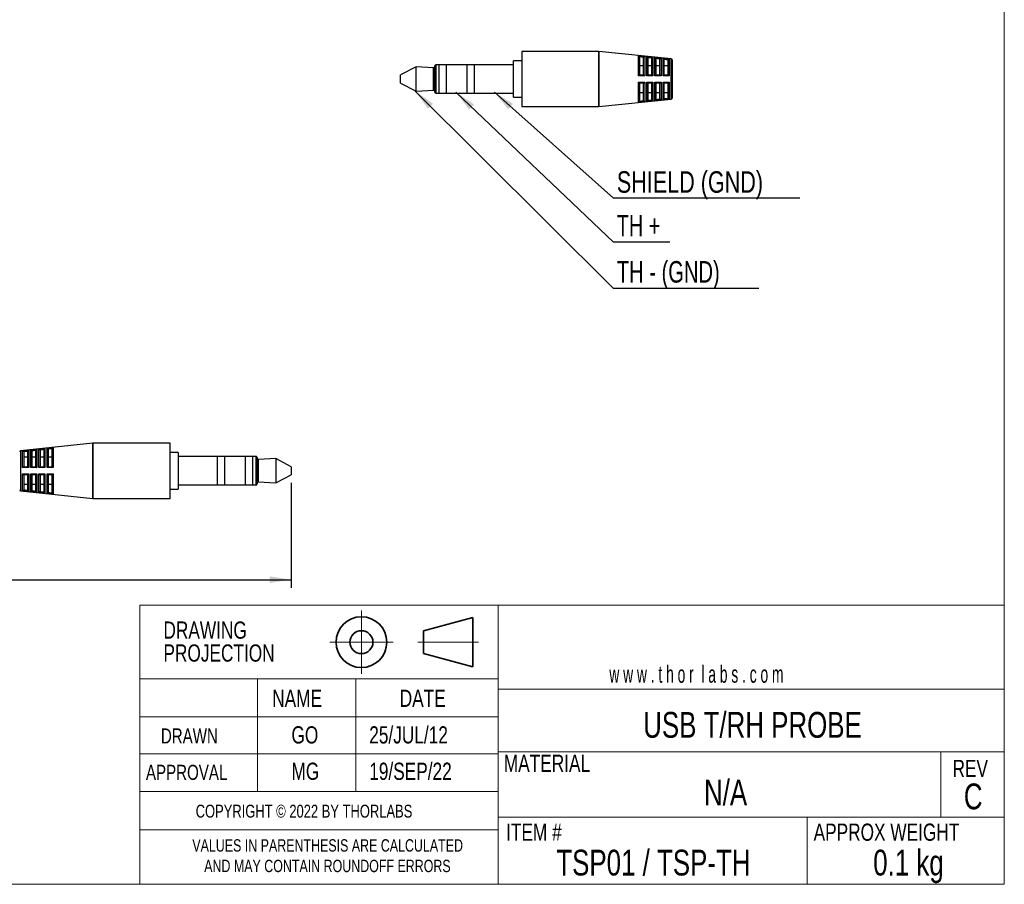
# Model space of a CAD drawing. Header units: inches. Extents: x 0.1 to 10.9, y 0 to 8.5.
# Tile 2 of 3: x 6.2 to 10.9, y 0 to 4.2. Entities that reach past the tile are written whole.
import ezdxf

# ---------------------------------------------------------------- set-up
doc = ezdxf.new("R2010")
doc.units = ezdxf.units.IN
doc.header["$MEASUREMENT"] = 0
doc.header["$PDSIZE"] = -1
doc.linetypes.add('CENTERX2', pattern=[0.8, 0.5, -0.1, 0.1, -0.1])
doc.layers.add('BESCHRIFTUNG', color=7, linetype='Continuous')
doc.styles.add('SLDTEXTSTYLE0', font='TXT', dxfattribs={"width": 0.75})
doc.styles.add('SLDTEXTSTYLE1', font='TXT', dxfattribs={"width": 0.6})
doc.styles.add('SLDTEXTSTYLE2', font='TXT', dxfattribs={"width": 0.7})
doc.styles.add('SLDTEXTSTYLE3', font='TXT', dxfattribs={"width": 0.6875})
doc.styles.add('SLDTEXTSTYLE4', font='TXT', dxfattribs={"width": 0.691176})
doc.dimstyles.new('SLDDIMSTYLE0', dxfattribs={"dimtxt": 0.18, "dimasz": 0.104167, "dimexe": 0, "dimexo": 0.0625, "dimgap": 0, "dimtad": 0, "dimtih": 1, "dimtoh": 1, "dimdec": 0, "dimrnd": 1e-09, "dimzin": 0, "dimdsep": 46, "dimtxsty": 'Standard', "dimsah": 1, "dimcen": 0.09, "dimadec": 0, "dimazin": 0, "dimtfac": 0.104167, "dimtdec": 0, "dimtofl": 0, "dimtmove": 0, "dimatfit": 3, "dimfxl": 1, "dimfrac": 2, "dimtolj": 1, "dimtzin": 0, "dimarcsym": 0})
doc.dimstyles.new('SLDDIMSTYLE7', dxfattribs={"dimtxt": 0.104167, "dimasz": 0.104167, "dimexe": 0, "dimexo": 0.0625, "dimgap": 0.026042, "dimtad": 0, "dimtih": 1, "dimtoh": 1, "dimrnd": 1e-09, "dimzin": 12, "dimdsep": 46, "dimtxsty": 'SLDTEXTSTYLE0', "dimsah": 1, "dimcen": 0.09, "dimadec": 0, "dimazin": 3, "dimtfac": 1, "dimtofl": 0, "dimtmove": 0, "dimatfit": 3, "dimfxl": 1, "dimfrac": 2, "dimtolj": 1, "dimtzin": 12, "dimarcsym": 0})

# ---------------------------------------------------------------- blocks, each defined once
blk = doc.blocks.new('Third Angle Projection Block')
at = {"color": 7, "linetype": 'CENTERX2', "lineweight": 18}
for p, q in [((3.9951, 0.9376), (3.9951, 0.5538)), ((3.8033, 0.7457), (4.187, 0.7457)), ((4.3361, 0.7457), (4.7029, 0.7457))]:
    blk.add_line(p, q, dxfattribs=at)
at = {"color": 7, "linetype": 'Continuous', "lineweight": 35}
for p, q in [((4.6701, 0.8957), (4.3701, 0.8153)), ((4.6701, 0.5957), (4.6701, 0.8957)), ((4.3701, 0.8153), (4.3701, 0.6761)), ((4.3701, 0.6761), (4.6701, 0.5957))]:
    blk.add_line(p, q, dxfattribs=at)
for radius in [0.1536, 0.0696]:
    blk.add_circle((3.9951, 0.7457), radius, dxfattribs=at)
at = {"color": 7, "linetype": 'Continuous', "lineweight": 0}
blk.add_point((3.9951, 0.7457), dxfattribs=at)
blk = doc.blocks.new('SW_NOTE_0_2')
at = {"layer": 'BESCHRIFTUNG', "color": 0}
blk.add_line((0.7031, 0), (0, 0), dxfattribs=at)
at = {"layer": 'BESCHRIFTUNG', "color": 0, "insert": (0.0159, 0.1326), "char_height": 0.10417, "attachment_point": 1, "style": 'SLDTEXTSTYLE2'}
blk.add_mtext('TH - (GND)', dxfattribs=at)
blk = doc.blocks.new('SW_NOTE_0_3')
at = {"layer": 'BESCHRIFTUNG', "color": 0}
blk.add_line((0.2727, 0), (0, 0), dxfattribs=at)
at = {"layer": 'BESCHRIFTUNG', "color": 0, "insert": (0.0159, 0.1322), "char_height": 0.10417, "attachment_point": 1, "style": 'SLDTEXTSTYLE3'}
blk.add_mtext('TH +', dxfattribs=at)
blk = doc.blocks.new('SW_NOTE_0_4')
at = {"layer": 'BESCHRIFTUNG', "color": 0}
blk.add_line((0.9021, 0), (0, 0), dxfattribs=at)
at = {"layer": 'BESCHRIFTUNG', "color": 0, "insert": (0.0159, 0.1312), "char_height": 0.104167, "attachment_point": 1, "style": 'SLDTEXTSTYLE0'}
blk.add_mtext('SHIELD (GND)', dxfattribs=at)
blk = doc.blocks.new('_D_8')
at = {"layer": 'BESCHRIFTUNG', "color": 7}
for p, q in [((1.1983, 1.9571), (1.1983, 1.4708)), ((7.4908, 1.9787), (7.4908, 1.4708)), ((1.1983, 1.5102), (7.4908, 1.5102))]:
    blk.add_line(p, q, dxfattribs=at)
for points in [[(1.1983, 1.5102), (1.3025, 1.4942), (1.3025, 1.5262)], [(7.4908, 1.5102), (7.3866, 1.5262), (7.3866, 1.4942)]]:
    blk.add_solid(points, dxfattribs=at)
at = {"layer": 'BESCHRIFTUNG', "color": 7, "insert": (3.1479, 1.6445), "char_height": 0.104167, "attachment_point": 1, "style": 'SLDTEXTSTYLE4'}
blk.add_mtext('~ 60 INCH [1.5 m]', dxfattribs=at)

msp = doc.modelspace()

# ---------------------------------------------------------------- linework, layer by layer
at = {"color": 7, "linetype": 'Continuous', "lineweight": 18}
for p, q in [((10.9445, 0.0356), (10.9445, 8.4506)), ((10.9445, 1.3874), (10.9445, 1.9698)), ((6.7572, 0.2977), (6.7572, 1.3874)), ((6.7572, 1.3874), (8.4938, 1.3874)), ((8.4938, 1.3874), (8.4938, 0.0356)), ((8.4938, 1.3874), (10.9445, 1.3874)), ((6.7572, 0.4841), (6.7572, 1.0302)), ((6.7572, 0.0356), (6.7572, 1.0302)), ((8.4938, 1.0302), (6.7572, 1.0302)), ((7.3281, 1.0302), (7.3281, 0.4841)), ((7.8037, 1.0302), (7.8037, 0.4841)), ((8.4938, 0.98), (10.9445, 0.98)), ((8.4938, 0.846), (6.7572, 0.846)), ((8.4938, 0.6756), (10.9445, 0.6756)), ((10.6365, 0.6756), (10.6365, 0.3599)), ((8.4938, 0.6662), (6.7572, 0.6662)), ((8.4938, 0.4841), (6.7572, 0.4841)), ((6.7572, 0.4841), (6.7572, 0.2977)), ((8.4938, 0.3599), (10.9445, 0.3599)), ((9.9901, 0.3599), (9.9901, 0.0356)), ((6.7572, 0.2977), (8.4938, 0.2977)), ((10.9445, 0.0356), (0.0622, 0.0356))]:
    msp.add_line(p, q, dxfattribs=at)
at = {"color": 7, "linetype": 'Continuous', "lineweight": 25}
for p, q in [((8.9808, 4.0695), (8.6071, 4.0695)), ((8.6071, 4.0695), (8.6071, 3.8018)), ((8.9808, 3.9356), (8.9808, 4.0695)), ((9.331, 4.0327), (8.9814, 4.0694)), ((8.9814, 4.0694), (8.9814, 3.9356)), ((8.6071, 4.0242), (8.5677, 4.0242)), ((8.5677, 3.9356), (8.5677, 4.0242)), ((9.1735, 3.951), (9.1735, 4.0482)), ((9.178, 4.0426), (9.178, 3.9553)), ((9.1976, 3.9553), (9.1976, 4.0394)), ((9.2031, 4.0451), (9.2031, 3.9511)), ((9.2129, 3.9511), (9.2129, 4.044)), ((9.2173, 4.0383), (9.2173, 3.9553)), ((9.237, 3.9553), (9.237, 4.0352)), ((9.2424, 4.0409), (9.2424, 3.9511)), ((9.2523, 3.9511), (9.2523, 4.0398)), ((9.2567, 4.0341), (9.2567, 3.9553)), ((9.2764, 3.9553), (9.2764, 4.031)), ((9.2818, 4.0367), (9.2818, 3.9511)), ((9.2917, 3.9511), (9.2917, 4.0356)), ((9.2961, 4.0299), (9.2961, 3.9553)), ((9.3158, 3.9553), (9.3158, 4.0267)), ((9.3212, 4.0325), (9.3212, 3.9511)), ((9.331, 3.9356), (9.331, 4.0327)), ((9.3354, 4.0278), (9.3354, 3.8434)), ((8.0953, 3.9947), (8.0205, 3.9553)), ((8.1806, 3.9898), (8.0953, 3.9947)), ((8.0953, 3.9356), (8.0953, 3.9947)), ((8.1806, 3.9356), (8.1806, 3.9898)), ((8.1858, 3.9356), (8.1858, 3.9996)), ((8.2055, 4.0045), (8.1908, 4.0045)), ((8.1908, 4.0045), (8.1908, 3.9356)), ((8.2429, 4.0045), (8.2055, 4.0045)), ((8.2055, 4.0045), (8.2055, 3.8667)), ((8.3413, 4.0045), (8.2429, 4.0045)), ((8.2429, 3.9356), (8.2429, 4.0045)), ((8.3787, 4.0045), (8.3413, 4.0045)), ((8.3413, 4.0045), (8.3413, 3.8667)), ((8.5677, 4.0045), (8.3787, 4.0045)), ((8.3787, 3.9356), (8.3787, 4.0045)), ((9.178, 4.0016), (9.1976, 4.0016)), ((9.2173, 4.0016), (9.237, 4.0016)), ((9.2567, 4.0016), (9.2764, 4.0016)), ((9.2961, 4.0016), (9.3158, 4.0016)), ((8.0205, 3.9356), (8.0205, 3.9553)), ((8.0205, 3.9159), (8.0205, 3.9356)), ((8.0205, 3.9159), (8.0953, 3.8766)), ((8.0953, 3.8766), (8.0953, 3.9356)), ((8.1806, 3.8814), (8.1806, 3.9356)), ((8.1858, 3.8716), (8.1858, 3.9356)), ((8.1908, 3.9356), (8.1908, 3.8667)), ((8.2429, 3.8667), (8.2429, 3.9356)), ((8.3787, 3.8667), (8.3787, 3.9356)), ((8.5677, 3.847), (8.5677, 3.9356)), ((8.9808, 3.8018), (8.9808, 3.9356)), ((8.9814, 3.9356), (8.9814, 3.8018)), ((9.1735, 3.823), (9.1735, 3.9202)), ((9.1779, 3.9553), (9.1978, 3.9553)), ((9.1978, 3.9159), (9.1779, 3.9159)), ((9.178, 3.9159), (9.178, 3.8287)), ((9.1976, 3.8318), (9.1976, 3.9159)), ((9.2031, 3.9202), (9.2031, 3.8262)), ((9.2129, 3.8272), (9.2129, 3.9202)), ((9.2173, 3.9553), (9.2372, 3.9553)), ((9.2173, 3.9159), (9.2173, 3.8329)), ((9.2372, 3.9159), (9.2173, 3.9159)), ((9.237, 3.836), (9.237, 3.9159)), ((9.2424, 3.9201), (9.2424, 3.8304)), ((9.2523, 3.8314), (9.2523, 3.9201)), ((9.2567, 3.9553), (9.2766, 3.9553)), ((9.2567, 3.9159), (9.2567, 3.8371)), ((9.2766, 3.9159), (9.2567, 3.9159)), ((9.2764, 3.8403), (9.2764, 3.9159)), ((9.2818, 3.9201), (9.2818, 3.8345)), ((9.2917, 3.8356), (9.2917, 3.9201)), ((9.2961, 3.9553), (9.316, 3.9553)), ((9.2961, 3.9159), (9.2961, 3.8413)), ((9.316, 3.9159), (9.2961, 3.9159)), ((9.3158, 3.8445), (9.3158, 3.9159)), ((9.3212, 3.9201), (9.3212, 3.8387)), ((9.331, 3.8385), (9.331, 3.9356)), ((8.0953, 3.8766), (8.1806, 3.8814)), ((8.1908, 3.8667), (8.2055, 3.8667)), ((8.2055, 3.8667), (8.2429, 3.8667)), ((8.2429, 3.8667), (8.3413, 3.8667)), ((8.3413, 3.8667), (8.3787, 3.8667)), ((8.3787, 3.8667), (8.5677, 3.8667)), ((9.178, 3.8696), (9.1976, 3.8696)), ((9.2173, 3.8696), (9.237, 3.8696)), ((9.2567, 3.8696), (9.2764, 3.8696)), ((9.2961, 3.8696), (9.3158, 3.8696)), ((8.5677, 3.847), (8.6071, 3.847)), ((8.9814, 3.8018), (9.331, 3.8385)), ((8.6071, 3.8018), (8.9808, 3.8018)), ((6.5299, 2.1716), (6.1802, 2.1349)), ((6.2983, 2.1462), (6.2983, 2.0532)), ((6.3082, 2.0532), (6.3082, 2.1472)), ((6.3377, 2.1504), (6.3377, 2.0532)), ((6.5299, 1.9039), (6.5299, 2.1716)), ((6.9042, 2.1716), (6.5304, 2.1716)), ((6.5304, 2.1716), (6.5304, 1.9039)), ((6.9042, 2.0378), (6.9042, 2.1716)), ((6.1802, 2.1349), (6.1802, 1.9407)), ((6.1901, 2.0533), (6.1901, 2.1346)), ((6.1953, 2.1303), (6.1955, 2.1289)), ((6.1955, 2.1289), (6.1955, 2.0575)), ((6.2152, 2.1038), (6.1955, 2.1038)), ((6.2152, 2.1321), (6.2152, 2.1324)), ((6.2152, 2.0575), (6.2152, 2.1321)), ((6.2196, 2.1378), (6.2196, 2.0533)), ((6.2294, 2.0533), (6.2294, 2.1388)), ((6.2347, 2.1345), (6.2349, 2.1331)), ((6.2349, 2.1331), (6.2349, 2.0575)), ((6.2546, 2.1038), (6.2349, 2.1038)), ((6.2546, 2.1363), (6.2546, 2.1366)), ((6.2546, 2.0575), (6.2546, 2.1363)), ((6.259, 2.142), (6.259, 2.0533)), ((6.2688, 2.0532), (6.2688, 2.143)), ((6.2741, 2.1387), (6.2742, 2.1373)), ((6.2742, 2.1373), (6.2742, 2.0575)), ((6.2939, 2.1038), (6.2742, 2.1038)), ((6.2939, 2.1405), (6.2939, 2.1408)), ((6.2939, 2.0575), (6.2939, 2.1405)), ((6.3134, 2.1429), (6.3136, 2.1416)), ((6.3136, 2.1416), (6.3136, 2.0575)), ((6.3333, 2.1038), (6.3136, 2.1038)), ((6.3333, 2.1447), (6.3333, 2.145)), ((6.3333, 2.0575), (6.3333, 2.1447)), ((6.9435, 2.1264), (6.9042, 2.1264)), ((6.9435, 2.1264), (6.9435, 1.9492)), ((7.1325, 2.1067), (6.9435, 2.1067)), ((7.1699, 2.1067), (7.1325, 2.1067)), ((7.1325, 2.1067), (7.1325, 1.9689)), ((7.2683, 2.1067), (7.1699, 2.1067)), ((7.1699, 2.0378), (7.1699, 2.1067)), ((7.3057, 2.1067), (7.2683, 2.1067)), ((7.2683, 2.1067), (7.2683, 1.9689)), ((7.3205, 2.1067), (7.3057, 2.1067)), ((7.3057, 2.0378), (7.3057, 2.1067)), ((7.3205, 1.9689), (7.3205, 2.1067)), ((7.3254, 2.1017), (7.3254, 1.9738)), ((6.1953, 2.0575), (6.2152, 2.0575)), ((6.2347, 2.0575), (6.2546, 2.0575)), ((6.2741, 2.0575), (6.2939, 2.0575)), ((6.3134, 2.0575), (6.3333, 2.0575)), ((7.416, 2.0968), (7.3306, 2.092)), ((7.3306, 2.092), (7.3306, 1.9835)), ((7.4908, 2.0575), (7.416, 2.0968)), ((7.416, 2.0968), (7.416, 1.9787)), ((7.4908, 2.0575), (7.4908, 2.0181)), ((6.1901, 1.9409), (6.1901, 2.0222)), ((6.2152, 2.0181), (6.1953, 2.0181)), ((6.1955, 2.0181), (6.1955, 1.9467)), ((6.2152, 1.9435), (6.2152, 2.0181)), ((6.2196, 2.0223), (6.2196, 1.9378)), ((6.2294, 1.9367), (6.2294, 2.0223)), ((6.2546, 2.0181), (6.2347, 2.0181)), ((6.2349, 2.0181), (6.2349, 1.9424)), ((6.2546, 1.9393), (6.2546, 2.0181)), ((6.259, 2.0223), (6.259, 1.9336)), ((6.2688, 1.9325), (6.2688, 2.0223)), ((6.2939, 2.0181), (6.2741, 2.0181)), ((6.2742, 2.0181), (6.2742, 1.9382)), ((6.2939, 1.935), (6.2939, 2.0181)), ((6.2983, 2.0223), (6.2983, 1.9294)), ((6.3082, 1.9283), (6.3082, 2.0223)), ((6.3333, 2.0181), (6.3134, 2.0181)), ((6.3136, 2.0181), (6.3136, 1.934)), ((6.3333, 1.9308), (6.3333, 2.0181)), ((6.3377, 2.0223), (6.3377, 1.9252)), ((6.9042, 1.9039), (6.9042, 2.0378)), ((7.1699, 1.9689), (7.1699, 2.0378)), ((7.3057, 1.9689), (7.3057, 2.0378)), ((7.416, 1.9787), (7.4908, 2.0181)), ((6.2152, 1.9717), (6.1955, 1.9717)), ((6.2546, 1.9717), (6.2349, 1.9717)), ((6.2939, 1.9717), (6.2742, 1.9717)), ((6.3333, 1.9717), (6.3136, 1.9717)), ((6.9435, 1.9689), (7.1325, 1.9689)), ((7.1325, 1.9689), (7.1699, 1.9689)), ((7.1699, 1.9689), (7.2683, 1.9689)), ((7.2683, 1.9689), (7.3057, 1.9689)), ((7.3057, 1.9689), (7.3205, 1.9689)), ((7.3306, 1.9835), (7.416, 1.9787)), ((6.1802, 1.9407), (6.5299, 1.9039)), ((6.1955, 1.9467), (6.1953, 1.9452)), ((6.2152, 1.9431), (6.2152, 1.9435)), ((6.2349, 1.9424), (6.2347, 1.941)), ((6.2546, 1.9389), (6.2546, 1.9393)), ((6.2742, 1.9382), (6.2741, 1.9369)), ((6.2939, 1.9347), (6.2939, 1.935)), ((6.3136, 1.934), (6.3134, 1.9327)), ((6.3333, 1.9306), (6.3333, 1.9308)), ((6.9042, 1.9492), (6.9435, 1.9492)), ((6.5304, 1.9039), (6.9042, 1.9039))]:
    msp.add_line(p, q, dxfattribs=at)
at = {"color": 7, "linetype": 'Continuous', "lineweight": 25, "flags": 128}
for points in [[(9.1735, 4.0482), (9.1833, 4.0471), (9.2031, 4.0451)], [(9.1978, 4.0407), (9.1976, 4.0407), (9.1876, 4.0418), (9.178, 4.0428), (9.1779, 4.0428)], [(9.2129, 4.044), (9.2227, 4.043), (9.2424, 4.0409)], [(9.2372, 4.0365), (9.237, 4.0365), (9.2265, 4.0377), (9.2173, 4.0386), (9.2173, 4.0386)], [(9.2523, 4.0398), (9.2621, 4.0388), (9.2818, 4.0367)], [(9.2766, 4.0323), (9.2764, 4.0324), (9.2654, 4.0335), (9.2567, 4.0345), (9.2567, 4.0345)], [(9.2917, 4.0356), (9.3014, 4.0346), (9.3212, 4.0325)], [(9.316, 4.0282), (9.3158, 4.0282), (9.3061, 4.0292), (9.2961, 4.0303), (9.2961, 4.0303)], [(9.2031, 3.9511), (9.1933, 3.9511), (9.1735, 3.951)], [(9.1735, 3.9202), (9.1833, 3.9202), (9.2031, 3.9202)], [(9.2424, 3.9511), (9.2327, 3.9511), (9.2129, 3.9511)], [(9.2129, 3.9202), (9.2227, 3.9201), (9.2424, 3.9201)], [(9.2818, 3.9511), (9.272, 3.9511), (9.2523, 3.9511)], [(9.2523, 3.9201), (9.2621, 3.9201), (9.2818, 3.9201)], [(9.3212, 3.9511), (9.3114, 3.9511), (9.2917, 3.9511)], [(9.2917, 3.9201), (9.3014, 3.9201), (9.3212, 3.9201)], [(9.2031, 3.8262), (9.1933, 3.8251), (9.1735, 3.823)], [(9.1779, 3.8284), (9.178, 3.8284), (9.1876, 3.8294), (9.1976, 3.8305), (9.1978, 3.8305)], [(9.2424, 3.8304), (9.2327, 3.8293), (9.2129, 3.8272)], [(9.2173, 3.8326), (9.2173, 3.8326), (9.2265, 3.8336), (9.237, 3.8347), (9.2372, 3.8347)], [(9.2818, 3.8345), (9.272, 3.8335), (9.2523, 3.8314)], [(9.2567, 3.8368), (9.2567, 3.8368), (9.2654, 3.8377), (9.2764, 3.8389), (9.2766, 3.8389)], [(9.3212, 3.8387), (9.3114, 3.8377), (9.2917, 3.8356)], [(9.2961, 3.8409), (9.2961, 3.8409), (9.3061, 3.842), (9.3158, 3.843), (9.316, 3.8431)], [(6.2688, 2.143), (6.2786, 2.1441), (6.2983, 2.1462)], [(6.3082, 2.1472), (6.318, 2.1483), (6.3377, 2.1504)], [(6.1901, 2.1346), (6.1999, 2.1357), (6.2196, 2.1378)], [(6.2294, 2.1388), (6.2392, 2.1399), (6.259, 2.142)], [(6.2196, 2.0533), (6.2098, 2.0533), (6.1901, 2.0533)], [(6.259, 2.0533), (6.2492, 2.0533), (6.2294, 2.0533)], [(6.2983, 2.0532), (6.2886, 2.0532), (6.2688, 2.0532)], [(6.3377, 2.0532), (6.3279, 2.0532), (6.3082, 2.0532)], [(6.1901, 2.0222), (6.1999, 2.0222), (6.2196, 2.0223)], [(6.2294, 2.0223), (6.2392, 2.0223), (6.259, 2.0223)], [(6.2688, 2.0223), (6.2786, 2.0223), (6.2983, 2.0223)], [(6.3082, 2.0223), (6.318, 2.0223), (6.3377, 2.0223)], [(6.2196, 1.9378), (6.2098, 1.9388), (6.1901, 1.9409)], [(6.259, 1.9336), (6.2492, 1.9346), (6.2294, 1.9367)], [(6.2983, 1.9294), (6.2886, 1.9304), (6.2688, 1.9325)], [(6.3377, 1.9252), (6.3279, 1.9262), (6.3082, 1.9283)]]:
    msp.add_lwpolyline(points, dxfattribs=at)
at = {"color": 7, "linetype": 'Continuous', "lineweight": 25}
for centre, radius, start, end in [((8.9808, 4.0645), 0.00492, 84, 90), ((9.3305, 4.0278), 0.00492, 0, 84), ((8.1809, 3.9948), 0.00492, 266.765, 0), ((8.1908, 3.9996), 0.00492, 90, 180), ((8.1809, 3.8765), 0.00492, 0, 93.235), ((8.1908, 3.8716), 0.00492, 180, 270), ((9.3305, 3.8434), 0.00492, 276, 0), ((8.9808, 3.8067), 0.00492, 270, 276), ((6.5304, 2.1667), 0.00488, 89.9818, 96.0239), ((6.1807, 2.13), 0.00492, 96.0158, 179.9824), ((7.3205, 2.1017), 0.00492, 359.9887, 90.0071), ((7.3304, 2.0969), 0.00492, 180.014, 273.234), ((7.3205, 1.9738), 0.00492, 269.9929, 0.0113), ((7.3304, 1.9786), 0.00492, 86.766, 179.986), ((6.1807, 1.9456), 0.00492, 180.0176, 263.9842), ((6.5304, 1.9088), 0.00488, 263.9761, 270.0182)]:
    msp.add_arc(centre, radius, start, end, dxfattribs=at)
for points, knots in [([(9.1779, 4.0428), (9.1779, 4.0443), (9.1772, 4.0456), (9.1755, 4.0474), (9.1746, 4.0479), (9.1735, 4.0482)], [0, 0, 0, 0, 0.5, 0.5, 1, 1, 1, 1]), ([(9.1978, 4.0407), (9.1982, 4.0421), (9.1991, 4.0432), (9.201, 4.0447), (9.2021, 4.045), (9.2031, 4.0451)], [0, 0, 0, 0, 0.5, 0.5, 1, 1, 1, 1]), ([(9.2173, 4.0386), (9.2172, 4.0401), (9.2165, 4.0414), (9.2149, 4.0432), (9.2139, 4.0438), (9.2129, 4.044)], [0, 0, 0, 0, 0.5, 0.5, 1, 1, 1, 1]), ([(9.2372, 4.0365), (9.2376, 4.0379), (9.2385, 4.0391), (9.2404, 4.0405), (9.2414, 4.0408), (9.2424, 4.0409)], [0, 0, 0, 0, 0.5, 0.5, 1, 1, 1, 1]), ([(9.2567, 4.0345), (9.2566, 4.0359), (9.2559, 4.0372), (9.2543, 4.039), (9.2533, 4.0396), (9.2523, 4.0398)], [0, 0, 0, 0, 0.5, 0.5, 1, 1, 1, 1]), ([(9.2766, 4.0323), (9.277, 4.0337), (9.2779, 4.0349), (9.2798, 4.0363), (9.2808, 4.0366), (9.2818, 4.0367)], [0, 0, 0, 0, 0.5, 0.5, 1, 1, 1, 1]), ([(9.2961, 4.0303), (9.2959, 4.0317), (9.2953, 4.033), (9.2936, 4.0348), (9.2927, 4.0354), (9.2917, 4.0356)], [0, 0, 0, 0, 0.5, 0.5, 1, 1, 1, 1]), ([(9.316, 4.0282), (9.3164, 4.0295), (9.3173, 4.0306), (9.3192, 4.0321), (9.3202, 4.0324), (9.3212, 4.0325)], [0, 0, 0, 0, 0.5, 0.5, 1, 1, 1, 1]), ([(9.1779, 3.9553), (9.1779, 3.9553), (9.1772, 3.9547), (9.1755, 3.9531), (9.1746, 3.9521), (9.1735, 3.951)], [0, 0, 0, 0, 0.5, 0.5, 1, 1, 1, 1]), ([(9.1779, 3.9159), (9.1779, 3.9159), (9.1772, 3.9166), (9.1755, 3.9182), (9.1746, 3.9192), (9.1735, 3.9202)], [0, 0, 0, 0, 0.5, 0.5, 1, 1, 1, 1]), ([(9.1978, 3.9553), (9.1982, 3.9553), (9.1991, 3.9547), (9.201, 3.9531), (9.2021, 3.9521), (9.2031, 3.9511)], [0, 0, 0, 0, 0.5, 0.5, 1, 1, 1, 1]), ([(9.1978, 3.9159), (9.1982, 3.9159), (9.1991, 3.9166), (9.201, 3.9181), (9.2021, 3.9191), (9.2031, 3.9202)], [0, 0, 0, 0, 0.5, 0.5, 1, 1, 1, 1]), ([(9.2173, 3.9553), (9.2172, 3.9553), (9.2165, 3.9547), (9.2149, 3.9531), (9.2139, 3.9521), (9.2129, 3.9511)], [0, 0, 0, 0, 0.5, 0.5, 1, 1, 1, 1]), ([(9.2173, 3.9159), (9.2172, 3.9159), (9.2165, 3.9166), (9.2149, 3.9181), (9.2139, 3.9191), (9.2129, 3.9202)], [0, 0, 0, 0, 0.5, 0.5, 1, 1, 1, 1]), ([(9.2372, 3.9553), (9.2376, 3.9553), (9.2385, 3.9547), (9.2404, 3.9531), (9.2414, 3.9521), (9.2424, 3.9511)], [0, 0, 0, 0, 0.5, 0.5, 1, 1, 1, 1]), ([(9.2372, 3.9159), (9.2376, 3.9159), (9.2385, 3.9165), (9.2404, 3.9181), (9.2414, 3.9191), (9.2424, 3.9201)], [0, 0, 0, 0, 0.5, 0.5, 1, 1, 1, 1]), ([(9.2567, 3.9553), (9.2566, 3.9553), (9.2559, 3.9547), (9.2543, 3.9531), (9.2533, 3.9521), (9.2523, 3.9511)], [0, 0, 0, 0, 0.5, 0.5, 1, 1, 1, 1]), ([(9.2567, 3.9159), (9.2566, 3.9159), (9.2559, 3.9166), (9.2543, 3.9181), (9.2533, 3.9191), (9.2523, 3.9201)], [0, 0, 0, 0, 0.5, 0.5, 1, 1, 1, 1]), ([(9.2766, 3.9553), (9.277, 3.9553), (9.2779, 3.9547), (9.2798, 3.9531), (9.2808, 3.9521), (9.2818, 3.9511)], [0, 0, 0, 0, 0.5, 0.5, 1, 1, 1, 1]), ([(9.2766, 3.9159), (9.277, 3.9159), (9.2779, 3.9165), (9.2798, 3.9181), (9.2808, 3.9191), (9.2818, 3.9201)], [0, 0, 0, 0, 0.5, 0.5, 1, 1, 1, 1]), ([(9.2961, 3.9553), (9.2959, 3.9553), (9.2953, 3.9547), (9.2936, 3.9531), (9.2927, 3.9521), (9.2917, 3.9511)], [0, 0, 0, 0, 0.5, 0.5, 1, 1, 1, 1]), ([(9.2961, 3.9159), (9.2959, 3.9159), (9.2953, 3.9165), (9.2936, 3.9181), (9.2927, 3.9191), (9.2917, 3.9201)], [0, 0, 0, 0, 0.5, 0.5, 1, 1, 1, 1]), ([(9.316, 3.9553), (9.3164, 3.9553), (9.3173, 3.9547), (9.3192, 3.9531), (9.3202, 3.9522), (9.3212, 3.9511)], [0, 0, 0, 0, 0.5, 0.5, 1, 1, 1, 1]), ([(9.316, 3.9159), (9.3164, 3.9159), (9.3173, 3.9165), (9.3192, 3.9181), (9.3202, 3.9191), (9.3212, 3.9201)], [0, 0, 0, 0, 0.5, 0.5, 1, 1, 1, 1]), ([(9.1779, 3.8284), (9.1779, 3.8269), (9.1772, 3.8256), (9.1755, 3.8238), (9.1746, 3.8233), (9.1735, 3.823)], [0, 0, 0, 0, 0.5, 0.5, 1, 1, 1, 1]), ([(9.1978, 3.8305), (9.1982, 3.8291), (9.1991, 3.828), (9.201, 3.8266), (9.2021, 3.8262), (9.2031, 3.8262)], [0, 0, 0, 0, 0.5, 0.5, 1, 1, 1, 1]), ([(9.2173, 3.8326), (9.2172, 3.8311), (9.2165, 3.8298), (9.2149, 3.828), (9.2139, 3.8275), (9.2129, 3.8272)], [0, 0, 0, 0, 0.5, 0.5, 1, 1, 1, 1]), ([(9.2372, 3.8347), (9.2376, 3.8333), (9.2385, 3.8322), (9.2404, 3.8307), (9.2414, 3.8304), (9.2424, 3.8304)], [0, 0, 0, 0, 0.5, 0.5, 1, 1, 1, 1]), ([(9.2567, 3.8368), (9.2566, 3.8353), (9.2559, 3.834), (9.2543, 3.8322), (9.2533, 3.8317), (9.2523, 3.8314)], [0, 0, 0, 0, 0.5, 0.5, 1, 1, 1, 1]), ([(9.2766, 3.8389), (9.277, 3.8375), (9.2779, 3.8364), (9.2798, 3.8349), (9.2808, 3.8346), (9.2818, 3.8345)], [0, 0, 0, 0, 0.5, 0.5, 1, 1, 1, 1]), ([(9.2961, 3.8409), (9.2959, 3.8395), (9.2953, 3.8382), (9.2936, 3.8364), (9.2927, 3.8359), (9.2917, 3.8356)], [0, 0, 0, 0, 0.5, 0.5, 1, 1, 1, 1]), ([(9.316, 3.8431), (9.3164, 3.8417), (9.3173, 3.8406), (9.3192, 3.8392), (9.3202, 3.8388), (9.3212, 3.8387)], [0, 0, 0, 0, 0.5, 0.5, 1, 1, 1, 1]), ([(6.2939, 2.1408), (6.294, 2.1413), (6.2941, 2.1422), (6.2948, 2.1437), (6.2961, 2.1451), (6.2974, 2.1459), (6.2982, 2.1461), (6.2983, 2.1462), (6.2983, 2.1462)], [0, 0, 0, 0, 0.198353, 0.384029, 0.648007, 0.956925, 0.991125, 1, 1, 1, 1]), ([(6.3082, 2.1472), (6.3082, 2.1472), (6.3083, 2.1472), (6.3092, 2.1471), (6.3106, 2.1467), (6.312, 2.1455), (6.313, 2.1442), (6.3133, 2.1433), (6.3134, 2.1429)], [0, 0, 0, 0, 0.00875, 0.046753, 0.348079, 0.609406, 0.798182, 1, 1, 1, 1]), ([(6.3333, 2.145), (6.3334, 2.1455), (6.3335, 2.1464), (6.3342, 2.1478), (6.3354, 2.1493), (6.3367, 2.1501), (6.3376, 2.1503), (6.3377, 2.1503), (6.3377, 2.1504)], [0, 0, 0, 0, 0.1969685, 0.3813552, 0.6427926, 0.9500483, 0.9914617, 1, 1, 1, 1]), ([(6.1901, 2.1346), (6.1901, 2.1346), (6.1909, 2.1346), (6.1923, 2.1341), (6.1938, 2.133), (6.1948, 2.1317), (6.1951, 2.1308), (6.1953, 2.1303)], [0, 0, 0, 0, 0.008841, 0.329458, 0.599059, 0.79275, 1, 1, 1, 1]), ([(6.2152, 2.1324), (6.2152, 2.1324), (6.2118, 2.132), (6.2053, 2.1314), (6.1986, 2.1307), (6.1954, 2.1303), (6.1953, 2.1303)], [0, 0, 0, 0, 0.000591, 0.506839, 0.989858, 1, 1, 1, 1]), ([(6.2152, 2.1324), (6.2153, 2.1329), (6.2154, 2.1339), (6.2162, 2.1353), (6.2174, 2.1368), (6.2188, 2.1376), (6.2196, 2.1378), (6.2196, 2.1378)], [0, 0, 0, 0, 0.201724, 0.390478, 0.660413, 0.991364, 1, 1, 1, 1]), ([(6.2294, 2.1388), (6.2295, 2.1388), (6.2303, 2.1388), (6.2317, 2.1383), (6.2332, 2.1372), (6.2342, 2.1359), (6.2345, 2.135), (6.2347, 2.1345)], [0, 0, 0, 0, 0.00881, 0.335872, 0.60271, 0.794611, 1, 1, 1, 1]), ([(6.2546, 2.1366), (6.2546, 2.1366), (6.2517, 2.1363), (6.2451, 2.1356), (6.2385, 2.1349), (6.2347, 2.1345), (6.2347, 2.1345)], [0, 0, 0, 0, 0.000473, 0.43899, 0.99044, 1, 1, 1, 1]), ([(6.2546, 2.1366), (6.2546, 2.1371), (6.2548, 2.1381), (6.2555, 2.1395), (6.2568, 2.141), (6.2581, 2.1418), (6.2589, 2.142), (6.259, 2.142)], [0, 0, 0, 0, 0.2000183, 0.3873002, 0.6540546, 0.9910894, 1, 1, 1, 1]), ([(6.2688, 2.143), (6.2688, 2.143), (6.2697, 2.143), (6.2711, 2.1425), (6.2726, 2.1413), (6.2736, 2.1401), (6.2739, 2.1392), (6.2741, 2.1387)], [0, 0, 0, 0, 0.008783, 0.341978, 0.606149, 0.796351, 1, 1, 1, 1]), ([(6.2939, 2.1408), (6.2939, 2.1408), (6.2909, 2.1405), (6.2843, 2.1398), (6.2777, 2.1391), (6.2741, 2.1387), (6.2741, 2.1387)], [0, 0, 0, 0, 0.000472, 0.46151, 0.990908, 1, 1, 1, 1]), ([(6.3333, 2.145), (6.3333, 2.145), (6.3301, 2.1446), (6.3235, 2.1439), (6.3169, 2.1432), (6.3135, 2.1429), (6.3134, 2.1429)], [0, 0, 0, 0, 0.000354, 0.483874, 0.991258, 1, 1, 1, 1]), ([(6.1901, 2.0533), (6.1901, 2.0533), (6.1908, 2.0541), (6.192, 2.0553), (6.1936, 2.0565), (6.1946, 2.0572), (6.1951, 2.0574), (6.1953, 2.0575)], [0, 0, 0, 0, 0.013417, 0.465087, 0.757686, 0.906128, 1, 1, 1, 1]), ([(6.2152, 2.0575), (6.2153, 2.0574), (6.2156, 2.0572), (6.2163, 2.0565), (6.2177, 2.0552), (6.2189, 2.0541), (6.2196, 2.0533), (6.2196, 2.0533)], [0, 0, 0, 0, 0.060624, 0.192134, 0.48686, 0.985505, 1, 1, 1, 1]), ([(6.2294, 2.0533), (6.2295, 2.0533), (6.2302, 2.0541), (6.2314, 2.0553), (6.233, 2.0565), (6.234, 2.0572), (6.2345, 2.0574), (6.2347, 2.0575)], [0, 0, 0, 0, 0.013355, 0.473836, 0.762215, 0.90825, 1, 1, 1, 1]), ([(6.2546, 2.0575), (6.2547, 2.0574), (6.255, 2.0572), (6.2557, 2.0565), (6.2571, 2.0552), (6.2582, 2.054), (6.2589, 2.0533), (6.259, 2.0533)], [0, 0, 0, 0, 0.058642, 0.188102, 0.4778, 0.985292, 1, 1, 1, 1]), ([(6.2688, 2.0532), (6.2688, 2.0533), (6.2696, 2.054), (6.2708, 2.0553), (6.2724, 2.0565), (6.2734, 2.0572), (6.2739, 2.0574), (6.2741, 2.0575)], [0, 0, 0, 0, 0.013301, 0.482098, 0.766537, 0.910295, 1, 1, 1, 1]), ([(6.2939, 2.0575), (6.294, 2.0574), (6.2943, 2.0572), (6.295, 2.0565), (6.2963, 2.0553), (6.2975, 2.0541), (6.2982, 2.0534), (6.2983, 2.0532), (6.2983, 2.0532)], [0, 0, 0, 0, 0.056749, 0.1840345, 0.4696478, 0.9287719, 0.9853385, 1, 1, 1, 1]), ([(6.3082, 2.0532), (6.3082, 2.0532), (6.3083, 2.0534), (6.3091, 2.0541), (6.3103, 2.0553), (6.3118, 2.0565), (6.3128, 2.0572), (6.3133, 2.0574), (6.3134, 2.0575)], [0, 0, 0, 0, 0.01325, 0.070585, 0.489529, 0.770178, 0.912303, 1, 1, 1, 1]), ([(6.3333, 2.0575), (6.3334, 2.0574), (6.3337, 2.0572), (6.3344, 2.0565), (6.3356, 2.0553), (6.3368, 2.0541), (6.3376, 2.0533), (6.3377, 2.0532), (6.3377, 2.0532)], [0, 0, 0, 0, 0.055198, 0.180634, 0.462269, 0.917357, 0.985655, 1, 1, 1, 1]), ([(6.1901, 2.0222), (6.1901, 2.0222), (6.1908, 2.0215), (6.192, 2.0203), (6.1936, 2.019), (6.1946, 2.0183), (6.1951, 2.0181), (6.1953, 2.0181)], [0, 0, 0, 0, 0.013417, 0.465087, 0.757686, 0.906128, 1, 1, 1, 1]), ([(6.2152, 2.0181), (6.2153, 2.0182), (6.2156, 2.0184), (6.2163, 2.0191), (6.2177, 2.0203), (6.2189, 2.0215), (6.2196, 2.0222), (6.2196, 2.0223)], [0, 0, 0, 0, 0.060624, 0.192134, 0.48686, 0.985505, 1, 1, 1, 1]), ([(6.2294, 2.0223), (6.2295, 2.0222), (6.2302, 2.0215), (6.2314, 2.0203), (6.233, 2.019), (6.234, 2.0183), (6.2345, 2.0181), (6.2347, 2.0181)], [0, 0, 0, 0, 0.013355, 0.473836, 0.762215, 0.90825, 1, 1, 1, 1]), ([(6.2546, 2.0181), (6.2547, 2.0182), (6.255, 2.0184), (6.2557, 2.019), (6.2571, 2.0203), (6.2582, 2.0215), (6.2589, 2.0223), (6.259, 2.0223)], [0, 0, 0, 0, 0.058642, 0.188102, 0.4778, 0.985292, 1, 1, 1, 1]), ([(6.2688, 2.0223), (6.2688, 2.0223), (6.2696, 2.0215), (6.2708, 2.0203), (6.2724, 2.019), (6.2734, 2.0183), (6.2739, 2.0181), (6.2741, 2.0181)], [0, 0, 0, 0, 0.013301, 0.482098, 0.766537, 0.910295, 1, 1, 1, 1]), ([(6.2939, 2.0181), (6.294, 2.0182), (6.2943, 2.0184), (6.295, 2.019), (6.2963, 2.0203), (6.2975, 2.0214), (6.2982, 2.0222), (6.2983, 2.0223), (6.2983, 2.0223)], [0, 0, 0, 0, 0.056749, 0.1840345, 0.4696478, 0.9287719, 0.9853385, 1, 1, 1, 1]), ([(6.3082, 2.0223), (6.3082, 2.0223), (6.3083, 2.0222), (6.3091, 2.0214), (6.3103, 2.0202), (6.3118, 2.019), (6.3128, 2.0183), (6.3133, 2.0181), (6.3134, 2.0181)], [0, 0, 0, 0, 0.01325, 0.070585, 0.489529, 0.770178, 0.912303, 1, 1, 1, 1]), ([(6.3333, 2.0181), (6.3334, 2.0182), (6.3337, 2.0184), (6.3344, 2.019), (6.3356, 2.0202), (6.3368, 2.0214), (6.3376, 2.0222), (6.3377, 2.0223), (6.3377, 2.0223)], [0, 0, 0, 0, 0.055198, 0.180634, 0.462269, 0.917357, 0.985655, 1, 1, 1, 1]), ([(6.1901, 1.9409), (6.1901, 1.9409), (6.1909, 1.9409), (6.1923, 1.9414), (6.1938, 1.9426), (6.1948, 1.9439), (6.1951, 1.9448), (6.1953, 1.9452)], [0, 0, 0, 0, 0.008841, 0.329458, 0.599059, 0.79275, 1, 1, 1, 1]), ([(6.1953, 1.9452), (6.1954, 1.9452), (6.1986, 1.9449), (6.2053, 1.9441), (6.2118, 1.9435), (6.2152, 1.9431), (6.2152, 1.9431)], [0, 0, 0, 0, 0.010142, 0.493161, 0.999409, 1, 1, 1, 1]), ([(6.2152, 1.9431), (6.2153, 1.9426), (6.2154, 1.9417), (6.2162, 1.9402), (6.2174, 1.9387), (6.2188, 1.938), (6.2196, 1.9378), (6.2196, 1.9378)], [0, 0, 0, 0, 0.201724, 0.390478, 0.660413, 0.991364, 1, 1, 1, 1]), ([(6.2294, 1.9367), (6.2295, 1.9367), (6.2303, 1.9367), (6.2317, 1.9372), (6.2332, 1.9384), (6.2342, 1.9397), (6.2345, 1.9406), (6.2347, 1.941)], [0, 0, 0, 0, 0.00881, 0.335872, 0.60271, 0.794611, 1, 1, 1, 1]), ([(6.2347, 1.941), (6.2347, 1.941), (6.2385, 1.9406), (6.2451, 1.9399), (6.2517, 1.9393), (6.2546, 1.9389), (6.2546, 1.9389)], [0, 0, 0, 0, 0.00956, 0.56101, 0.999527, 1, 1, 1, 1]), ([(6.2546, 1.9389), (6.2546, 1.9384), (6.2548, 1.9375), (6.2555, 1.936), (6.2568, 1.9345), (6.2581, 1.9338), (6.2589, 1.9336), (6.259, 1.9336)], [0, 0, 0, 0, 0.2000183, 0.3873002, 0.6540546, 0.9910894, 1, 1, 1, 1]), ([(6.2688, 1.9325), (6.2688, 1.9325), (6.2697, 1.9326), (6.2711, 1.933), (6.2726, 1.9342), (6.2736, 1.9355), (6.2739, 1.9364), (6.2741, 1.9369)], [0, 0, 0, 0, 0.008783, 0.341978, 0.606149, 0.796351, 1, 1, 1, 1]), ([(6.2741, 1.9369), (6.2741, 1.9368), (6.2777, 1.9365), (6.2843, 1.9358), (6.2909, 1.9351), (6.2939, 1.9347), (6.2939, 1.9347)], [0, 0, 0, 0, 0.009092, 0.53849, 0.999528, 1, 1, 1, 1]), ([(6.2939, 1.9347), (6.294, 1.9343), (6.2941, 1.9333), (6.2948, 1.9319), (6.2961, 1.9304), (6.2974, 1.9297), (6.2982, 1.9294), (6.2983, 1.9294), (6.2983, 1.9294)], [0, 0, 0, 0, 0.198353, 0.384029, 0.648007, 0.956925, 0.991125, 1, 1, 1, 1]), ([(6.3082, 1.9283), (6.3082, 1.9283), (6.3083, 1.9283), (6.3092, 1.9284), (6.3106, 1.9289), (6.312, 1.93), (6.313, 1.9313), (6.3133, 1.9322), (6.3134, 1.9327)], [0, 0, 0, 0, 0.00875, 0.046753, 0.348079, 0.609406, 0.798182, 1, 1, 1, 1]), ([(6.3134, 1.9327), (6.3135, 1.9327), (6.3169, 1.9323), (6.3235, 1.9316), (6.3301, 1.9309), (6.3333, 1.9306), (6.3333, 1.9306)], [0, 0, 0, 0, 0.008742, 0.516126, 0.999646, 1, 1, 1, 1]), ([(6.3333, 1.9306), (6.3334, 1.9301), (6.3335, 1.9291), (6.3342, 1.9277), (6.3354, 1.9263), (6.3367, 1.9255), (6.3376, 1.9252), (6.3377, 1.9252), (6.3377, 1.9252)], [0, 0, 0, 0, 0.1969685, 0.3813552, 0.6427926, 0.9500483, 0.9914617, 1, 1, 1, 1])]:
    msp.add_open_spline(points, degree=3, knots=knots, dxfattribs=at)
for points in [[(9.1779, 4.0428), (9.178, 4.0427), (9.178, 4.0426), (9.178, 4.0426)], [(9.1976, 4.0394), (9.1976, 4.0398), (9.1977, 4.0403), (9.1978, 4.0407)], [(9.2173, 4.0386), (9.2173, 4.0385), (9.2173, 4.0384), (9.2173, 4.0383)], [(9.237, 4.0352), (9.237, 4.0356), (9.2371, 4.0361), (9.2372, 4.0365)], [(9.2567, 4.0345), (9.2567, 4.0343), (9.2567, 4.0342), (9.2567, 4.0341)], [(9.2764, 4.031), (9.2764, 4.0314), (9.2764, 4.0319), (9.2766, 4.0323)], [(9.2961, 4.0303), (9.2961, 4.0301), (9.2961, 4.03), (9.2961, 4.0299)], [(9.3158, 4.0267), (9.3158, 4.0272), (9.3158, 4.0277), (9.316, 4.0282)], [(9.178, 3.8287), (9.178, 3.8286), (9.178, 3.8285), (9.1779, 3.8284)], [(9.1978, 3.8305), (9.1977, 3.8309), (9.1976, 3.8314), (9.1976, 3.8318)], [(9.2173, 3.8329), (9.2173, 3.8328), (9.2173, 3.8327), (9.2173, 3.8326)], [(9.2372, 3.8347), (9.2371, 3.8351), (9.237, 3.8356), (9.237, 3.836)], [(9.2567, 3.8371), (9.2567, 3.837), (9.2567, 3.8369), (9.2567, 3.8368)], [(9.2766, 3.8389), (9.2764, 3.8393), (9.2764, 3.8398), (9.2764, 3.8403)], [(9.2961, 3.8413), (9.2961, 3.8412), (9.2961, 3.8411), (9.2961, 3.8409)], [(9.316, 3.8431), (9.3158, 3.8435), (9.3158, 3.844), (9.3158, 3.8445)]]:
    msp.add_open_spline(points, degree=3, dxfattribs=at)

# ---------------------------------------------------------------- block references
at = {"color": 7, "linetype": 'Continuous', "xscale": 0.8, "yscale": 0.8, "zscale": 0.8}
msp.add_blockref('Third Angle Projection Block', (4.6349, 0.6109), dxfattribs=at)
at = {"layer": 'BESCHRIFTUNG', "color": 7}
for name, p in [('SW_NOTE_0_4', (9.052, 3.3576)), ('SW_NOTE_0_3', (9.052, 3.1452)), ('SW_NOTE_0_2', (9.052, 2.921))]:
    msp.add_blockref(name, p, dxfattribs=at)

# ---------------------------------------------------------------- texts
at = {"color": 7, "linetype": 'Continuous', "lineweight": 0}
for s, insert, char_height, attachment_point, style in [('DRAWING', (6.872, 1.3076), 0.08333, 1, 'SLDTEXTSTYLE0'), ('PROJECTION', (6.872, 1.1965), 0.08333, 1, 'SLDTEXTSTYLE0'), ('w w w . t h o r  l a b s . c o m', (9.0316, 1.0943), 0.083333, 1, 'SLDTEXTSTYLE1'), ('NAME', (7.3987, 0.9772), 0.08333, 1, 'SLDTEXTSTYLE0'), ('DATE', (8.0163, 0.9772), 0.08333, 1, 'SLDTEXTSTYLE0'), ('USB T/RH PROBE', (9.7249, 0.8694), 0.125, 2, 'SLDTEXTSTYLE0'), ('DRAWN', (6.8595, 0.7895), 0.07292, 1, 'SLDTEXTSTYLE0'), ('GO', (7.492, 0.7999), 0.08333, 1, 'SLDTEXTSTYLE0'), ('25/JUL/12', (7.8687, 0.7999), 0.08333, 1, 'SLDTEXTSTYLE0'), ('MG', (7.492, 0.6237), 0.08333, 1, 'SLDTEXTSTYLE0'), ('19/SEP/22', (7.8687, 0.6237), 0.08333, 1, 'SLDTEXTSTYLE0'), ('MATERIAL', (8.5205, 0.6624), 0.08333, 1, 'SLDTEXTSTYLE0'), ('REV', (10.6936, 0.6373), 0.08333, 1, 'SLDTEXTSTYLE0'), ('APPROVAL', (6.7872, 0.6133), 0.07292, 1, 'SLDTEXTSTYLE0'), ('N/A', (9.5946, 0.5415), 0.125, 2, 'SLDTEXTSTYLE0'), ('C', (10.7937, 0.5227), 0.125, 2, 'SLDTEXTSTYLE0'), ('COPYRIGHT © 2022 BY THORLABS', (7.0281, 0.42), 0.0625, 1, 'SLDTEXTSTYLE0'), ('ITEM #', (8.5315, 0.3287), 0.08333, 1, 'SLDTEXTSTYLE0'), ('APPROX WEIGHT', (10.0209, 0.3287), 0.083333, 1, 'SLDTEXTSTYLE0'), ('VALUES IN PARENTHESIS ARE CALCULATED', (7.6673, 0.2528), 0.06, 2, 'SLDTEXTSTYLE0'), ('TSP01 / TSP-TH', (9.2449, 0.202), 0.125, 2, 'SLDTEXTSTYLE0'), ('0.1 kg', (10.4803, 0.202), 0.125, 2, 'SLDTEXTSTYLE0'), ('AND MAY CONTAIN ROUNDOFF ERRORS', (7.6662, 0.1534), 0.06, 2, 'SLDTEXTSTYLE0')]:
    msp.add_mtext(s, dxfattribs=dict(at, insert=insert, char_height=char_height, attachment_point=attachment_point, style=style))

# ---------------------------------------------------------------- dimensions: what is measured, and where the dimension line sits
at = {"layer": 'BESCHRIFTUNG', "color": 7}
dim = msp.add_linear_dim(base=(7.4908, 1.593), p1=(1.1983, 1.9964), p2=(7.4908, 2.0181), text='~ 60 INCH [1.5 m]', dimstyle='SLDDIMSTYLE7', dxfattribs=at)
dim.commit()
dim.dimension.update_dxf_attribs({"geometry": '_D_8', "text_midpoint": (3.7247, 1.593), "dimtype": 160})

# ---------------------------------------------------------------- leaders
for points in [[(8.0918, 3.877), (9.052, 2.921)], [(8.2885, 3.8721), (9.052, 3.1452)], [(8.4753, 3.8721), (9.052, 3.3576)]]:
    msp.add_leader(points, dimstyle='SLDDIMSTYLE0', dxfattribs=at)

doc.saveas('drawing.dxf')
